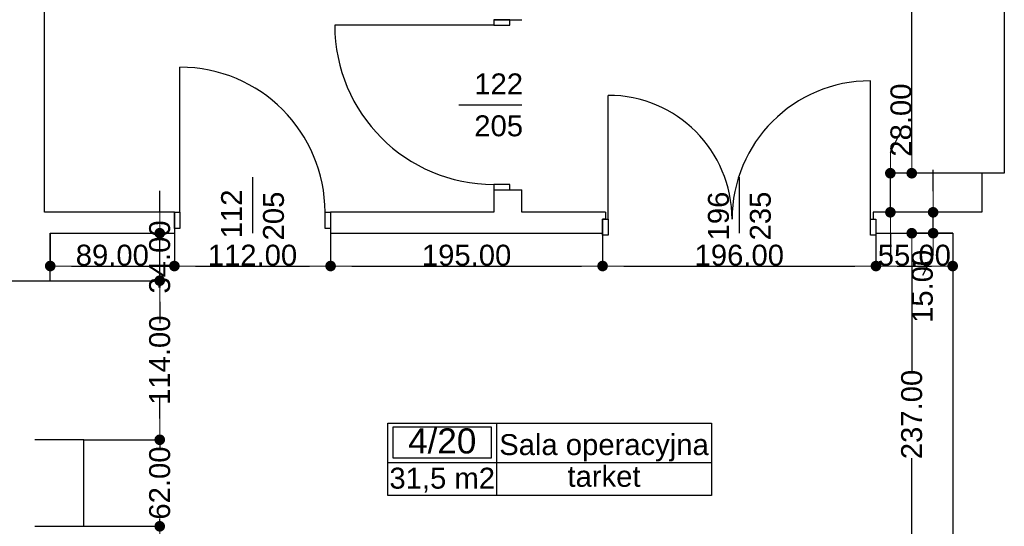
# Model space of a CAD drawing. Header units: millimetres. Extents: x -166872 to -65719, y 14266 to 44345.
# Tile 38 of 65: x -111157 to -104098, y 24049 to 27679. Entities that reach past the tile are written whole.
import ezdxf
from ezdxf.enums import TextEntityAlignment as Align

# ---------------------------------------------------------------- set-up
doc = ezdxf.new("R2010")
doc.units = ezdxf.units.MM
doc.header["$MEASUREMENT"] = 0
for name, color, linetype in [('Drzwi', 7, 'Continuous'), ('Obiekt', 7, 'Continuous'), ('Strefa', 7, 'Continuous'), ('Słup', 7, 'Continuous'), ('Wymiary', 63, 'Continuous'), ('Ściana', 7, 'Continuous')]:
    doc.layers.add(name, color=color, linetype=linetype)
doc.styles.add('Arial', font='txt')
doc.dimstyles.new('GENERATED_STYLE__1', dxfattribs={"dimtxt": 150, "dimasz": 152, "dimexe": 0.18, "dimexo": 0, "dimgap": 0.09, "dimtad": 1, "dimtih": 1, "dimtoh": 1, "dimlfac": 0.1, "dimzin": 0, "dimdsep": 46, "dimtxsty": 'Arial', "dimblk": 'ARROWHEAD_11', "dimblk1": 'ARROWHEAD_11', "dimblk2": 'ARROWHEAD_11', "dimcen": 0.09, "dimclrd": 114, "dimclre": 114, "dimclrt": 114, "dimazin": 0, "dimtfac": 1, "dimtdec": 4, "dimtmove": 0, "dimatfit": 3, "dimfxl": 1, "dimtolj": 1, "dimtzin": 0, "dimarcsym": 0})
doc.dimstyles.new('GENERATED_STYLE__2', dxfattribs={"dimtxt": 150, "dimasz": 152, "dimexe": 0.18, "dimexo": 0, "dimgap": 0.09, "dimtad": 1, "dimlfac": 0.1, "dimzin": 0, "dimdsep": 46, "dimtxsty": 'Arial', "dimblk": 'ARROWHEAD_11', "dimblk1": 'ARROWHEAD_11', "dimblk2": 'ARROWHEAD_11', "dimcen": 0.09, "dimclrd": 114, "dimclre": 114, "dimclrt": 114, "dimazin": 0, "dimtfac": 1, "dimtdec": 4, "dimtmove": 0, "dimatfit": 3, "dimfxl": 1, "dimtolj": 1, "dimtzin": 0, "dimarcsym": 0})

# ---------------------------------------------------------------- blocks, each defined once
blk = doc.blocks.new('Sala operacyjna_4_20_20', base_point=(-107738.3, 24506.2))
at = {"layer": 'Strefa'}
for p, q in [((-108517.3, 24789), (-106197.5, 24789)), ((-108517.3, 24270.5), (-108517.3, 24789)), ((-107738.3, 24789), (-107738.3, 24270.5)), ((-106197.5, 24789), (-106197.5, 24270.5)), ((-108478.4, 24763.1), (-107777.3, 24763.1)), ((-108478.4, 24536.8), (-108478.4, 24763.1)), ((-107777.3, 24763.1), (-107777.3, 24536.8)), ((-108517.3, 24506.2), (-106197.5, 24506.2)), ((-107777.3, 24536.8), (-108478.4, 24536.8)), ((-106197.5, 24270.5), (-108517.3, 24270.5))]:
    blk.add_line(p, q, dxfattribs=at)
at = {"layer": 'Strefa', "style": 'Arial'}
for tag, height, p in [('ROOM_NUMBER', 180, (-108127.8, 24661.1)), ('ROOM_NAME', 150, (-106967.9, 24634.6)), ('floor_f', 150, (-106967.9, 24407.5)), ('ROOM_CALC_AREA', 150, (-108127.8, 24394.1))]:
    blk.add_attdef(tag, text='', height=height, dxfattribs=at).set_placement(p, align=Align.MIDDLE_CENTER)
blk = doc.blocks.new('ARROWHEAD_11')
at = {"color": 0, "linetype": 'Continuous', "lineweight": 0}
blk.add_line((0, 0), (-1, 0), dxfattribs=at)
at = {"color": 0, "linetype": 'Continuous', "lineweight": 0, "const_width": 0.25, "flags": 128}
blk.add_lwpolyline([(-0.125, 0, 1), (0.125, 0, 1)], format="xyb", close=True, dxfattribs=at)
blk = doc.blocks.new('*D6015')
at = {"layer": 'Defpoints', "color": 0}
for p in [(-104761.7, 26149.3), (-104468, 26149.3), (-104468, 23779.3)]:
    blk.add_point(p, dxfattribs=at)
at = {"layer": 'Wymiary', "color": 114, "lineweight": -2}
for p, q in [((-104468, 26149.3), (-104761.8, 26149.3)), ((-104761.7, 25997.3), (-104761.7, 25163)), ((-104761.7, 23931.3), (-104761.7, 24538)), ((-104468, 23779.3), (-104761.8, 23779.3))]:
    blk.add_line(p, q, dxfattribs=at)
at = {"layer": 'Wymiary', "color": 114, "lineweight": -2, "xscale": 152, "yscale": 152, "zscale": 152}
for p, rotation in [((-104761.7, 26149.3), 90), ((-104761.7, 23779.3), 270)]:
    blk.add_blockref('ARROWHEAD_11', p, dxfattribs=dict(at, rotation=rotation))
at = {"layer": 'Wymiary', "color": 114, "lineweight": 13, "insert": (-104761.7, 24850.5), "char_height": 150, "attachment_point": 5, "rotation": 90, "style": 'Arial'}
blk.add_mtext('\\A1;237.00', dxfattribs=at)
blk = doc.blocks.new('*D6016')
at = {"layer": 'Defpoints', "color": 0}
for p in [(-104608.3, 26299.3), (-104258, 26299.3), (-104468, 26149.3)]:
    blk.add_point(p, dxfattribs=at)
at = {"layer": 'Wymiary', "color": 114, "lineweight": -2}
for p, q in [((-104608.3, 26451.3), (-104608.3, 26603.3)), ((-104258, 26299.3), (-104608.5, 26299.3)), ((-104608.3, 26149.3), (-104608.3, 26299.3)), ((-104468, 26149.3), (-104608.5, 26149.3)), ((-104608.3, 25997.3), (-104685, 25845.3))]:
    blk.add_line(p, q, dxfattribs=at)
at = {"layer": 'Wymiary', "color": 114, "lineweight": -2, "xscale": 152, "yscale": 152, "zscale": 152}
for p, rotation in [((-104608.3, 26299.3), 270), ((-104608.3, 26149.3), 90)]:
    blk.add_blockref('ARROWHEAD_11', p, dxfattribs=dict(at, rotation=rotation))
at = {"layer": 'Wymiary', "color": 114, "lineweight": 13, "insert": (-104685, 25768.6), "char_height": 150, "attachment_point": 5, "rotation": 90, "style": 'Arial'}
blk.add_mtext('\\A1;15.00', dxfattribs=at)
blk = doc.blocks.new('*D6017')
at = {"layer": 'Defpoints', "color": 0}
for p in [(-104915, 26579.3), (-104258, 26579.3), (-104258, 26299.3)]:
    blk.add_point(p, dxfattribs=at)
at = {"layer": 'Wymiary', "color": 114, "lineweight": -2}
for p, q in [((-104915, 26731.3), (-104838.3, 26883.3)), ((-104258, 26579.3), (-104915.2, 26579.3)), ((-104915, 26299.3), (-104915, 26579.3)), ((-104258, 26299.3), (-104915.2, 26299.3)), ((-104915, 26147.3), (-104915, 25995.3))]:
    blk.add_line(p, q, dxfattribs=at)
at = {"layer": 'Wymiary', "color": 114, "lineweight": -2, "xscale": 152, "yscale": 152, "zscale": 152}
for p, rotation in [((-104915, 26579.3), 270), ((-104915, 26299.3), 90)]:
    blk.add_blockref('ARROWHEAD_11', p, dxfattribs=dict(at, rotation=rotation))
at = {"layer": 'Wymiary', "color": 114, "lineweight": 13, "insert": (-104838.3, 26960), "char_height": 150, "attachment_point": 5, "rotation": 90, "style": 'Arial'}
blk.add_mtext('\\A1;28.00', dxfattribs=at)
blk = doc.blocks.new('*D6018')
at = {"layer": 'Defpoints', "color": 0}
for p in [(-104761.7, 31639.3), (-104098, 31639.3), (-104258, 26579.3)]:
    blk.add_point(p, dxfattribs=at)
at = {"layer": 'Wymiary', "color": 114, "lineweight": -2}
for p, q in [((-104098, 31639.3), (-104761.8, 31639.3)), ((-104761.7, 31487.3), (-104761.7, 29420.5)), ((-104761.7, 26731.3), (-104761.7, 28798.1)), ((-104258, 26579.3), (-104761.8, 26579.3))]:
    blk.add_line(p, q, dxfattribs=at)
at = {"layer": 'Wymiary', "color": 114, "lineweight": -2, "xscale": 152, "yscale": 152, "zscale": 152}
for p, rotation in [((-104761.7, 31639.3), 90), ((-104761.7, 26579.3), 270)]:
    blk.add_blockref('ARROWHEAD_11', p, dxfattribs=dict(at, rotation=rotation))
at = {"layer": 'Wymiary', "color": 114, "lineweight": 13, "insert": (-104761.7, 29109.3), "char_height": 150, "attachment_point": 5, "rotation": 90, "style": 'Arial'}
blk.add_mtext('\\A1;506.00', dxfattribs=at)
blk = doc.blocks.new('*D6029')
at = {"layer": 'Defpoints', "color": 0}
for p in [(-110938, 26149.3), (-110048, 26149.3), (-110048, 25914.3)]:
    blk.add_point(p, dxfattribs=at)
at = {"layer": 'Wymiary', "color": 114, "lineweight": -2}
for p, q in [((-110938, 26149.3), (-110938, 25914.1)), ((-110048, 26149.3), (-110048, 25914.1)), ((-110786, 25914.3), (-110200, 25914.3))]:
    blk.add_line(p, q, dxfattribs=at)
at = {"layer": 'Wymiary', "color": 114, "lineweight": -2, "xscale": 152, "yscale": 152, "zscale": 152, "rotation": 180}
blk.add_blockref('ARROWHEAD_11', (-110938, 25914.3), dxfattribs=at)
at = {"layer": 'Wymiary', "color": 114, "lineweight": -2, "xscale": 152, "yscale": 152, "zscale": 152}
blk.add_blockref('ARROWHEAD_11', (-110048, 25914.3), dxfattribs=at)
at = {"layer": 'Wymiary', "color": 114, "lineweight": 13, "insert": (-110493, 25991), "char_height": 150, "attachment_point": 5, "style": 'Arial'}
blk.add_mtext('\\A1;89.00', dxfattribs=at)
blk = doc.blocks.new('*D6030')
at = {"layer": 'Defpoints', "color": 0}
for p in [(-110048, 26149.3), (-108928, 26149.3), (-108928, 25914.3)]:
    blk.add_point(p, dxfattribs=at)
at = {"layer": 'Wymiary', "color": 114, "lineweight": -2}
for p, q in [((-110048, 26149.3), (-110048, 25914.1)), ((-108928, 26149.3), (-108928, 25914.1)), ((-109896, 25914.3), (-109080, 25914.3))]:
    blk.add_line(p, q, dxfattribs=at)
at = {"layer": 'Wymiary', "color": 114, "lineweight": -2, "xscale": 152, "yscale": 152, "zscale": 152, "rotation": 180}
blk.add_blockref('ARROWHEAD_11', (-110048, 25914.3), dxfattribs=at)
at = {"layer": 'Wymiary', "color": 114, "lineweight": -2, "xscale": 152, "yscale": 152, "zscale": 152}
blk.add_blockref('ARROWHEAD_11', (-108928, 25914.3), dxfattribs=at)
at = {"layer": 'Wymiary', "color": 114, "lineweight": 13, "insert": (-109488, 25991), "char_height": 150, "attachment_point": 5, "style": 'Arial'}
blk.add_mtext('\\A1;112.00', dxfattribs=at)
blk = doc.blocks.new('*D6031')
at = {"layer": 'Defpoints', "color": 0}
for p in [(-108928, 26149.3), (-106978, 26149.3), (-106978, 25914.3)]:
    blk.add_point(p, dxfattribs=at)
at = {"layer": 'Wymiary', "color": 114, "lineweight": -2}
for p, q in [((-108928, 26149.3), (-108928, 25914.1)), ((-106978, 26149.3), (-106978, 25914.1)), ((-108776, 25914.3), (-107130, 25914.3))]:
    blk.add_line(p, q, dxfattribs=at)
at = {"layer": 'Wymiary', "color": 114, "lineweight": -2, "xscale": 152, "yscale": 152, "zscale": 152, "rotation": 180}
blk.add_blockref('ARROWHEAD_11', (-108928, 25914.3), dxfattribs=at)
at = {"layer": 'Wymiary', "color": 114, "lineweight": -2, "xscale": 152, "yscale": 152, "zscale": 152}
blk.add_blockref('ARROWHEAD_11', (-106978, 25914.3), dxfattribs=at)
at = {"layer": 'Wymiary', "color": 114, "lineweight": 13, "insert": (-107953, 25991), "char_height": 150, "attachment_point": 5, "style": 'Arial'}
blk.add_mtext('\\A1;195.00', dxfattribs=at)
blk = doc.blocks.new('*D6032')
at = {"layer": 'Defpoints', "color": 0}
for p in [(-106978, 26149.3), (-105018, 26149.3), (-105018, 25914.3)]:
    blk.add_point(p, dxfattribs=at)
at = {"layer": 'Wymiary', "color": 114, "lineweight": -2}
for p, q in [((-106978, 26149.3), (-106978, 25914.1)), ((-105018, 26149.3), (-105018, 25914.1)), ((-106826, 25914.3), (-105170, 25914.3))]:
    blk.add_line(p, q, dxfattribs=at)
at = {"layer": 'Wymiary', "color": 114, "lineweight": -2, "xscale": 152, "yscale": 152, "zscale": 152, "rotation": 180}
blk.add_blockref('ARROWHEAD_11', (-106978, 25914.3), dxfattribs=at)
at = {"layer": 'Wymiary', "color": 114, "lineweight": -2, "xscale": 152, "yscale": 152, "zscale": 152}
blk.add_blockref('ARROWHEAD_11', (-105018, 25914.3), dxfattribs=at)
at = {"layer": 'Wymiary', "color": 114, "lineweight": 13, "insert": (-105998, 25991), "char_height": 150, "attachment_point": 5, "style": 'Arial'}
blk.add_mtext('\\A1;196.00', dxfattribs=at)
blk = doc.blocks.new('*D6033')
at = {"layer": 'Defpoints', "color": 0}
for p in [(-105018, 26149.3), (-104468, 26149.3), (-104468, 25914.3)]:
    blk.add_point(p, dxfattribs=at)
at = {"layer": 'Wymiary', "color": 114, "lineweight": -2}
for p, q in [((-105018, 26149.3), (-105018, 25914.1)), ((-104468, 26149.3), (-104468, 25914.1)), ((-104866, 25914.3), (-104620, 25914.3))]:
    blk.add_line(p, q, dxfattribs=at)
at = {"layer": 'Wymiary', "color": 114, "lineweight": -2, "xscale": 152, "yscale": 152, "zscale": 152, "rotation": 180}
blk.add_blockref('ARROWHEAD_11', (-105018, 25914.3), dxfattribs=at)
at = {"layer": 'Wymiary', "color": 114, "lineweight": -2, "xscale": 152, "yscale": 152, "zscale": 152}
blk.add_blockref('ARROWHEAD_11', (-104468, 25914.3), dxfattribs=at)
at = {"layer": 'Wymiary', "color": 114, "lineweight": 13, "insert": (-104743, 25991), "char_height": 150, "attachment_point": 5, "style": 'Arial'}
blk.add_mtext('\\A1;55.00', dxfattribs=at)
blk = doc.blocks.new('*D6040')
at = {"layer": 'Defpoints', "color": 0}
for p in [(-110698, 24669.3), (-110153, 24669.3), (-110698, 24049.3)]:
    blk.add_point(p, dxfattribs=at)
at = {"layer": 'Wymiary', "color": 114, "lineweight": -2}
for p, q in [((-110153, 24821.3), (-110153, 24973.3)), ((-110698, 24669.3), (-110152.8, 24669.3)), ((-110153, 24669.3), (-110153, 24612.7)), ((-110153, 24049.3), (-110153, 24106)), ((-110698, 24049.3), (-110152.8, 24049.3)), ((-110153, 23897.3), (-110153, 23745.3))]:
    blk.add_line(p, q, dxfattribs=at)
at = {"layer": 'Wymiary', "color": 114, "lineweight": -2, "xscale": 152, "yscale": 152, "zscale": 152}
for p, rotation in [((-110153, 24669.3), 270), ((-110153, 24049.3), 90)]:
    blk.add_blockref('ARROWHEAD_11', p, dxfattribs=dict(at, rotation=rotation))
at = {"layer": 'Wymiary', "color": 114, "lineweight": 13, "insert": (-110153, 24359.3), "char_height": 150, "attachment_point": 5, "rotation": 90, "style": 'Arial'}
blk.add_mtext('\\A1;62.00', dxfattribs=at)
blk = doc.blocks.new('*D6041')
at = {"layer": 'Defpoints', "color": 0}
for p in [(-111608, 25809.3), (-110153, 25809.3), (-110698, 24669.3)]:
    blk.add_point(p, dxfattribs=at)
at = {"layer": 'Wymiary', "color": 114, "lineweight": -2}
for p, q in [((-111608, 25809.3), (-110152.8, 25809.3)), ((-110153, 25657.3), (-110153, 25543.5)), ((-110153, 24821.3), (-110153, 24935.2)), ((-110698, 24669.3), (-110152.8, 24669.3))]:
    blk.add_line(p, q, dxfattribs=at)
at = {"layer": 'Wymiary', "color": 114, "lineweight": -2, "xscale": 152, "yscale": 152, "zscale": 152}
for p, rotation in [((-110153, 25809.3), 90), ((-110153, 24669.3), 270)]:
    blk.add_blockref('ARROWHEAD_11', p, dxfattribs=dict(at, rotation=rotation))
at = {"layer": 'Wymiary', "color": 114, "lineweight": 13, "insert": (-110153, 25239.3), "char_height": 150, "attachment_point": 5, "rotation": 90, "style": 'Arial'}
blk.add_mtext('\\A1;114.00', dxfattribs=at)
blk = doc.blocks.new('*D6042')
at = {"layer": 'Defpoints', "color": 0}
for p in [(-110938, 26149.3), (-110153, 26149.3), (-111608, 25809.3)]:
    blk.add_point(p, dxfattribs=at)
at = {"layer": 'Wymiary', "color": 114, "lineweight": -2}
for p, q in [((-110153, 26301.3), (-110153, 26453.3)), ((-110938, 26149.3), (-110152.8, 26149.3)), ((-110153, 25809.3), (-110153, 26149.3)), ((-111608, 25809.3), (-110152.8, 25809.3)), ((-110153, 25657.3), (-110153, 25505.3))]:
    blk.add_line(p, q, dxfattribs=at)
at = {"layer": 'Wymiary', "color": 114, "lineweight": -2, "xscale": 152, "yscale": 152, "zscale": 152}
for p, rotation in [((-110153, 26149.3), 270), ((-110153, 25809.3), 90)]:
    blk.add_blockref('ARROWHEAD_11', p, dxfattribs=dict(at, rotation=rotation))
at = {"layer": 'Wymiary', "color": 114, "lineweight": 13, "insert": (-110153, 25979.3), "char_height": 150, "attachment_point": 5, "rotation": 90, "style": 'Arial'}
blk.add_mtext('\\A1;34.00', dxfattribs=at)

msp = doc.modelspace()

# ---------------------------------------------------------------- linework, layer by layer
at = {"layer": 'Drzwi'}
for p, q in [((-107758.019, 27679.32), (-107758.019, 27639.32)), ((-107643.019, 27679.32), (-107758.019, 27679.32)), ((-107758.019, 27679.32), (-107643.019, 27679.32)), ((-107643.019, 27639.32), (-107643.019, 27679.32)), ((-107758.019, 27639.32), (-108898.019, 27639.32)), ((-107758.019, 27639.32), (-107643.019, 27639.32)), ((-110008.019, 26299.32), (-110008.019, 27339.32)), ((-105058.019, 26249.32), (-105058.019, 27241.32)), ((-106938.019, 26249.32), (-106938.019, 27137.32)), ((-107643.019, 26499.32), (-107758.019, 26499.32)), ((-107758.019, 26499.32), (-107758.019, 26459.32)), ((-107643.019, 26459.32), (-107643.019, 26499.32)), ((-107758.019, 26459.32), (-107643.019, 26459.32)), ((-107758.019, 26459.32), (-107643.019, 26459.32)), ((-110048.019, 26299.32), (-110008.019, 26299.32)), ((-110048.019, 26184.32), (-110048.019, 26299.32)), ((-110048.019, 26299.32), (-110048.019, 26184.32)), ((-110008.019, 26299.32), (-110008.019, 26184.32)), ((-108968.019, 26184.32), (-108968.019, 26299.32)), ((-108968.019, 26299.32), (-108928.019, 26299.32)), ((-108928.019, 26299.32), (-108928.019, 26184.32)), ((-108928.019, 26299.32), (-108928.019, 26184.32)), ((-106978.019, 26249.32), (-106938.019, 26249.32)), ((-106978.019, 26134.32), (-106978.019, 26249.32)), ((-106978.019, 26249.32), (-106978.019, 26149.32)), ((-106958.019, 26249.32), (-106978.019, 26249.32)), ((-106938.019, 26249.32), (-106938.019, 26134.32)), ((-105058.019, 26134.32), (-105058.019, 26249.32)), ((-105058.019, 26249.32), (-105018.019, 26249.32)), ((-105038.019, 26249.32), (-105018.019, 26249.32)), ((-105018.019, 26249.32), (-105018.019, 26134.32)), ((-105018.019, 26249.32), (-105018.019, 26149.32)), ((-110008.019, 26184.32), (-110048.019, 26184.32)), ((-108928.019, 26184.32), (-108968.019, 26184.32)), ((-106938.019, 26134.32), (-106978.019, 26134.32)), ((-105018.019, 26134.32), (-105058.019, 26134.32))]:
    msp.add_line(p, q, dxfattribs=at)
for centre, radius, start, end in [((-107758.019, 27639.32), 1140, 180, 270), ((-110008.019, 26299.32), 1040, 0, 90), ((-105058.019, 26249.32), 992, 90, 180), ((-106938.019, 26249.32), 888, 0, 90)]:
    msp.add_arc(centre, radius, start, end, dxfattribs=at)
at = {"layer": 'Obiekt'}
for p, q in [((-108009.397, 27069.32), (-107558.019, 27069.32)), ((-109488.019, 26550.699), (-109488.019, 26149.32)), ((-105998.019, 26550.699), (-105998.019, 26149.32))]:
    msp.add_line(p, q, dxfattribs=at)
at = {"layer": 'Słup'}
for p, q in [((-104098.019, 26579.32), (-104258.019, 26579.32)), ((-104258.019, 26579.32), (-104258.019, 26299.32)), ((-110938.019, 25809.32), (-110938.019, 26149.32)), ((-104468.019, 26149.32), (-104468.019, 23779.32)), ((-111408.019, 25809.32), (-110938.019, 25809.32)), ((-110698.019, 24669.32), (-111048.019, 24669.32)), ((-110698.019, 24049.32), (-110698.019, 24669.32)), ((-111048.019, 24049.32), (-110698.019, 24049.32))]:
    msp.add_line(p, q, dxfattribs=at)
at = {"layer": 'Ściana'}
for p, q in [((-107758.019, 27679.32), (-107643.019, 27679.32)), ((-107643.019, 27679.32), (-107558.019, 27679.32)), ((-107758.019, 26459.32), (-107643.019, 26459.32)), ((-107643.019, 26459.32), (-107558.019, 26459.32)), ((-110048.019, 26299.32), (-110048.019, 26184.32)), ((-108928.019, 26299.32), (-108928.019, 26184.32)), ((-106958.019, 26299.32), (-106958.019, 26249.32)), ((-105038.019, 26299.32), (-105038.019, 26249.32)), ((-106958.019, 26249.32), (-106978.019, 26249.32)), ((-106978.019, 26249.32), (-106978.019, 26149.32)), ((-105038.019, 26249.32), (-105018.019, 26249.32)), ((-105018.019, 26249.32), (-105018.019, 26149.32)), ((-110048.019, 26184.32), (-110048.019, 26149.32)), ((-108928.019, 26184.32), (-108928.019, 26149.32))]:
    msp.add_line(p, q, dxfattribs=at)
at = {"layer": 'Ściana', "flags": 128}
for points in [[(-110978.019, 26299.32), (-110978.019, 31639.32)], [(-104098.019, 31639.32), (-104098.019, 26579.32)], [(-107758.019, 26459.32), (-107758.019, 26299.32)], [(-107558.019, 26299.32), (-107558.019, 26459.32)], [(-110048.019, 26299.32), (-110978.019, 26299.32)], [(-107758.019, 26299.32), (-108928.019, 26299.32)], [(-106958.019, 26299.32), (-107558.019, 26299.32)], [(-104258.019, 26299.32), (-105038.019, 26299.32)], [(-110938.019, 26149.32), (-110048.019, 26149.32)], [(-108928.019, 26149.32), (-106978.019, 26149.32)], [(-105018.019, 26149.32), (-104468.019, 26149.32)]]:
    msp.add_lwpolyline(points, dxfattribs=at)

# ---------------------------------------------------------------- block references
at = {"layer": 'Strefa'}
ref = msp.add_blockref('Sala operacyjna_4_20_20', (-107738.305, 24506.182), dxfattribs=at)
ref.add_attrib('ROOM_NAME', 'Sala operacyjna', dxfattribs={"color": 7, "height": 150, "style": 'Arial'}).set_placement((-106967.904, 24634.582), align=Align.MIDDLE_CENTER)
ref.add_attrib('ROOM_NUMBER', '4/20', dxfattribs={"color": 7, "height": 180, "style": 'Arial'}).set_placement((-108127.825, 24661.129), align=Align.MIDDLE_CENTER)
ref.add_attrib('ROOM_CALC_AREA', '31,5 m2', dxfattribs={"color": 7, "height": 150, "style": 'Arial'}).set_placement((-108127.825, 24394.127), align=Align.MIDDLE_CENTER)
ref.add_attrib('floor_f', 'tarket', dxfattribs={"color": 7, "height": 150, "style": 'Arial'}).set_placement((-106967.904, 24407.499), align=Align.MIDDLE_CENTER)

# ---------------------------------------------------------------- texts
at = {"layer": 'Obiekt', "char_height": 150, "attachment_point": 7, "style": 'Arial'}
for s, insert in [('\\A1;{\\fArial|b0|i0|c238|p38;122}', (-107897.845, 27144.321)), ('\\A1;{\\fArial|b0|i0|c238|p38;205}', (-107897.845, 26841.852))]:
    msp.add_mtext(s, dxfattribs=dict(at, insert=insert))
at = {"layer": 'Obiekt', "char_height": 150, "attachment_point": 7, "rotation": 90, "style": 'Arial'}
for s, insert in [('\\A1;{\\fArial|b0|i0|c238|p38;112}', (-109563.019, 26112.746)), ('\\A1;{\\fArial|b0|i0|c238|p38;205}', (-109260.55, 26097.66)), ('\\A1;{\\fArial|b0|i0|c238|p38;196}', (-106070.55, 26097.66)), ('\\A1;{\\fArial|b0|i0|c238|p38;235}', (-105770.447, 26097.66))]:
    msp.add_mtext(s, dxfattribs=dict(at, insert=insert))

# ---------------------------------------------------------------- dimensions: what is measured, and where the dimension line sits
at = {"layer": 'Wymiary', "lineweight": 13}
for base, p1, p2, picture, middle in [((-104761.665, 31639.32), (-104258.019, 26579.32), (-104098.019, 31639.32), '*D6018', (-104761.665, 29109.32)), ((-104915.017, 26579.32), (-104258.019, 26299.32), (-104258.019, 26579.32), '*D6017', (-104838.341, 26959.996)), ((-104608.313, 26299.32), (-104468.019, 26149.32), (-104258.019, 26299.32), '*D6016', (-104684.989, 25768.644)), ((-110153.019, 26149.32), (-111608.019, 25809.32), (-110938.019, 26149.32), '*D6042', (-110153.019, 25979.32)), ((-104761.665, 26149.32), (-104468.019, 23779.32), (-104468.019, 26149.32), '*D6015', (-104761.665, 24850.491)), ((-110153.019, 25809.32), (-110698.019, 24669.32), (-111608.019, 25809.32), '*D6041', (-110153.019, 25239.32)), ((-110153.019, 24669.32), (-110698.019, 24049.32), (-110698.019, 24669.32), '*D6040', (-110153.019, 24359.32))]:
    dim = msp.add_linear_dim(base=base, p1=p1, p2=p2, angle=90, dimstyle='GENERATED_STYLE__2', dxfattribs=at)
    dim.commit()
    dim.dimension.update_dxf_attribs({"geometry": picture, "text_midpoint": middle, "dimtype": 128, "text_rotation": 90})
for base, p1, p2, picture, middle in [((-110048.019, 25914.32), (-110938.019, 26149.32), (-110048.019, 26149.32), '*D6029', (-110493.019, 25914.32)), ((-108928.019, 25914.32), (-110048.019, 26149.32), (-108928.019, 26149.32), '*D6030', (-109488.019, 25914.32)), ((-106978.019, 25914.32), (-108928.019, 26149.32), (-106978.019, 26149.32), '*D6031', (-107953.019, 25914.32)), ((-105018.019, 25914.32), (-106978.019, 26149.32), (-105018.019, 26149.32), '*D6032', (-105998.019, 25914.32)), ((-104468.019, 25914.32), (-105018.019, 26149.32), (-104468.019, 26149.32), '*D6033', (-104743.019, 25914.32))]:
    dim = msp.add_linear_dim(base=base, p1=p1, p2=p2, dimstyle='GENERATED_STYLE__1', dxfattribs=at)
    dim.commit()
    dim.dimension.update_dxf_attribs({"geometry": picture, "text_midpoint": middle, "dimtype": 128})

doc.saveas('drawing.dxf')
